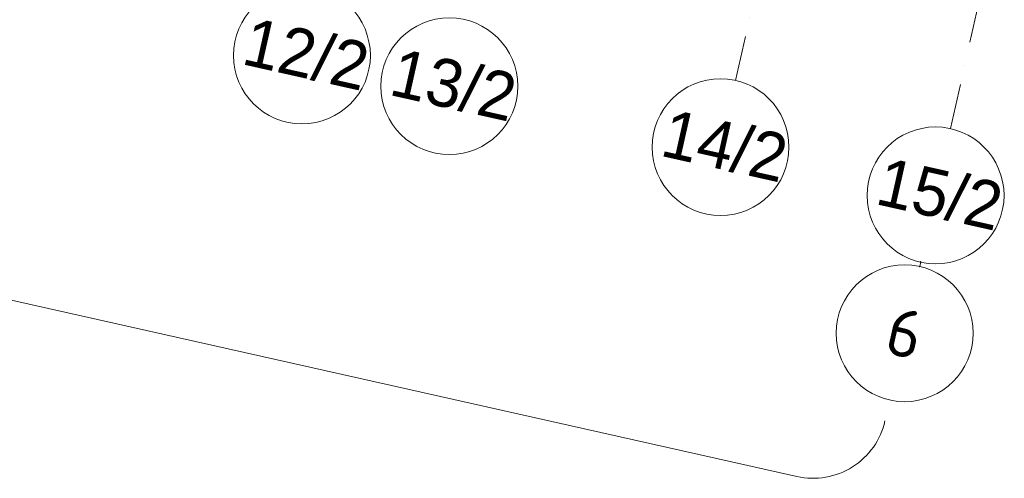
# Model space of a CAD drawing. Header units: millimetres. Extents: x -7145531 to -6681560, y 6117368 to 6219355.
# Tile 127 of 144: x -6921935 to -6914743, y 6117368 to 6120720. Entities that reach past the tile are written whole.
import ezdxf
from ezdxf.enums import TextEntityAlignment as Align

# ---------------------------------------------------------------- set-up
doc = ezdxf.new("R2010")
doc.units = ezdxf.units.MM
doc.header["$MEASUREMENT"] = 0
doc.linetypes.add('Штрихпунктирная', pattern=[670.277762, 352.777767, -176.388884, 0, -141.111112])
for name, color, linetype, lineweight in [('0_Ном._пера__120', 7, 'Continuous', 0), ('АР-Чертеж-Оси габаритные.АР_Ном._пера__120', 7, 'Continuous', 0), ('АР-Чертеж-Оси_Осевые размеры.АР_Ном._пера__120', 7, 'Continuous', 0)]:
    doc.layers.add(name, color=color, linetype=linetype, lineweight=lineweight)
doc.layers.add('АР-Чертеж-Оси габаритные.АР', color=7, linetype='Continuous')
doc.layers.add('АР-Чертеж-Оси_Осевые размеры.АР', color=7, linetype='Continuous')
doc.styles.add('РЎР“Р•РќР•Р\xa0Р\x98Р\xa0_РЎРўР\x98Р›Р¬_3', font='GOTHIC.TTF')
doc.styles.add('РЎР“Р•РќР•Р\xa0Р\x98Р\xa0_РЎРўР\x98Р›Р¬_8', font='isocpeur.ttf')
doc.dimstyles.new('СГЕНЕРИР_СТИЛЬ__2', dxfattribs={"dimtxt": 400, "dimasz": 332.5, "dimexe": 0.18, "dimexo": 0.0625, "dimgap": 0, "dimtad": 1, "dimdec": 0, "dimzin": 0, "dimdsep": 46, "dimtxsty": 'РЎР“Р•РќР•Р\xa0Р\x98Р\xa0_РЎРўР\x98Р›Р¬_3', "dimblk": 'ARROWHEAD_6', "dimblk1": 'ARROWHEAD_6', "dimblk2": 'ARROWHEAD_6', "dimcen": 0.09, "dimse1": 1, "dimse2": 1, "dimclrd": 7, "dimclre": 7, "dimclrt": 7, "dimazin": 0, "dimtfac": 1, "dimtdec": 4, "dimtmove": 0, "dimatfit": 3, "dimfxl": 1, "dimtolj": 1, "dimtzin": 0, "dimarcsym": 0})

# ---------------------------------------------------------------- blocks, each defined once
blk = doc.blocks.new('Стандартный Маркер Сетки[60]_8', base_point=(-7137888.7, 6142574.7))
at = {"layer": 'АР-Чертеж-Оси_Осевые размеры.АР_Ном._пера__120', "color": 7, "linetype": 'Штрихпунктирная', "lineweight": 0}
blk.add_line((-7142666.5, 6121301.9), (-7142885.6, 6120326.2), dxfattribs=at)
at = {"layer": 'АР-Чертеж-Оси_Осевые размеры.АР_Ном._пера__120', "color": 7, "linetype": 'Continuous', "lineweight": 0}
blk.add_circle((-7142995.2, 6119838.3), 500, dxfattribs=at)
at = {"layer": 'АР-Чертеж-Оси_Осевые размеры.АР_Ном._пера__120', "color": 7, "lineweight": 0, "style": 'РЎР“Р•РќР•Р\xa0Р\x98Р\xa0_РЎРўР\x98Р›Р¬_3'}
blk.add_attdef('AC_MarkerText_1', text='', height=350, rotation=347.34172, dxfattribs=at).set_placement((-7142925.2, 6120019.4), align=Align.TOP_CENTER)
blk = doc.blocks.new('Стандартный Маркер Сетки[64]_8', base_point=(-7143103.5, 6119353.7))
at = {"layer": 'АР-Чертеж-Оси габаритные.АР_Ном._пера__120', "color": 7, "linetype": 'Штрихпунктирная', "lineweight": 0}
blk.add_line((-7143103.5, 6119353.7), (-7143111.4, 6119318.5), dxfattribs=at)
at = {"layer": 'АР-Чертеж-Оси габаритные.АР_Ном._пера__120', "color": 7, "linetype": 'Continuous', "lineweight": 0}
blk.add_circle((-7143220.9, 6118830.7), 500, dxfattribs=at)
at = {"layer": 'АР-Чертеж-Оси габаритные.АР_Ном._пера__120', "color": 7, "linetype": 'Штрихпунктирная', "lineweight": 0}
for p in [(-7143111.4, 6119318.5), (-7143111.4, 6119318.5), (-7143111.4, 6119318.5), (-7143103.5, 6119353.7)]:
    blk.add_point(p, dxfattribs=at)
at = {"layer": 'АР-Чертеж-Оси габаритные.АР_Ном._пера__120', "color": 7, "lineweight": 0, "style": 'РЎР“Р•РќР•Р\xa0Р\x98Р\xa0_РЎРўР\x98Р›Р¬_8'}
blk.add_attdef('AC_MarkerText_1', text='', height=350, rotation=347.34172, dxfattribs=at).set_placement((-7143182.6, 6119001.4), align=Align.TOP_CENTER)
blk = doc.blocks.new('Стандартный Маркер Сетки[66]_8', base_point=(-7142513.5, 6143613.4))
at = {"layer": 'АР-Чертеж-Оси_Осевые размеры.АР_Ном._пера__120', "color": 7, "linetype": 'Continuous', "lineweight": 0}
blk.add_circle((-7147623.6, 6120860.9), 500, dxfattribs=at)
at = {"layer": 'АР-Чертеж-Оси_Осевые размеры.АР_Ном._пера__120', "color": 7, "lineweight": 0, "style": 'РЎР“Р•РќР•Р\xa0Р\x98Р\xa0_РЎРўР\x98Р›Р¬_3'}
blk.add_attdef('AC_MarkerText_1', text='', height=350, rotation=347.34172, dxfattribs=at).set_placement((-7147553.6, 6121042), align=Align.TOP_CENTER)
blk = doc.blocks.new('Стандартный Маркер Сетки[67]_8', base_point=(-7141440.2, 6143372.4))
at = {"layer": 'АР-Чертеж-Оси_Осевые размеры.АР_Ном._пера__120', "color": 7, "linetype": 'Continuous', "lineweight": 0}
blk.add_circle((-7146546.7, 6120636), 500, dxfattribs=at)
at = {"layer": 'АР-Чертеж-Оси_Осевые размеры.АР_Ном._пера__120', "color": 7, "lineweight": 0, "style": 'РЎР“Р•РќР•Р\xa0Р\x98Р\xa0_РЎРўР\x98Р›Р¬_3'}
blk.add_attdef('AC_MarkerText_1', text='', height=350, rotation=347.34172, dxfattribs=at).set_placement((-7146476.8, 6120817), align=Align.TOP_CENTER)
blk = doc.blocks.new('Стандартный Маркер Сетки[68]_8', base_point=(-7139459.6, 6142927.5))
at = {"layer": 'АР-Чертеж-Оси_Осевые размеры.АР_Ном._пера__120', "color": 7, "linetype": 'Штрихпунктирная', "lineweight": 0}
blk.add_line((-7144237.3, 6121654.7), (-7144456.5, 6120679), dxfattribs=at)
at = {"layer": 'АР-Чертеж-Оси_Осевые размеры.АР_Ном._пера__120', "color": 7, "linetype": 'Continuous', "lineweight": 0}
blk.add_circle((-7144566, 6120191.1), 500, dxfattribs=at)
at = {"layer": 'АР-Чертеж-Оси_Осевые размеры.АР_Ном._пера__120', "color": 7, "lineweight": 0, "style": 'РЎР“Р•РќР•Р\xa0Р\x98Р\xa0_РЎРўР\x98Р›Р¬_3'}
blk.add_attdef('AC_MarkerText_1', text='', height=350, rotation=347.34172, dxfattribs=at).set_placement((-7144496.1, 6120372.2), align=Align.TOP_CENTER)
blk = doc.blocks.new('Стандартный Маркер Сетки[80]_8', base_point=(-7137888.7, 6142574.7))
at = {"layer": 'АР-Чертеж-Оси_Осевые размеры.АР_Ном._пера__120', "color": 7, "linetype": 'Штрихпунктирная', "lineweight": 0}
blk.add_line((-7142666.5, 6121301.9), (-7142885.6, 6120326.2), dxfattribs=at)
at = {"layer": 'АР-Чертеж-Оси_Осевые размеры.АР_Ном._пера__120', "color": 7, "linetype": 'Continuous', "lineweight": 0}
blk.add_circle((-7142995.2, 6119838.3), 500, dxfattribs=at)
at = {"layer": 'АР-Чертеж-Оси_Осевые размеры.АР_Ном._пера__120', "color": 7, "lineweight": 0, "style": 'РЎР“Р•РќР•Р\xa0Р\x98Р\xa0_РЎРўР\x98Р›Р¬_3'}
blk.add_attdef('AC_MarkerText_1', text='', height=350, rotation=347.34172, dxfattribs=at).set_placement((-7142925.2, 6120019.4), align=Align.TOP_CENTER)
blk = doc.blocks.new('Стандартный Маркер Сетки[84]_8', base_point=(-7143103.5, 6119353.7))
at = {"layer": 'АР-Чертеж-Оси габаритные.АР_Ном._пера__120', "color": 7, "linetype": 'Штрихпунктирная', "lineweight": 0}
blk.add_line((-7143103.5, 6119353.7), (-7143111.4, 6119318.5), dxfattribs=at)
at = {"layer": 'АР-Чертеж-Оси габаритные.АР_Ном._пера__120', "color": 7, "linetype": 'Continuous', "lineweight": 0}
blk.add_circle((-7143220.9, 6118830.7), 500, dxfattribs=at)
at = {"layer": 'АР-Чертеж-Оси габаритные.АР_Ном._пера__120', "color": 7, "linetype": 'Штрихпунктирная', "lineweight": 0}
for p in [(-7143111.4, 6119318.5), (-7143111.4, 6119318.5), (-7143111.4, 6119318.5), (-7143103.5, 6119353.7)]:
    blk.add_point(p, dxfattribs=at)
at = {"layer": 'АР-Чертеж-Оси габаритные.АР_Ном._пера__120', "color": 7, "lineweight": 0, "style": 'РЎР“Р•РќР•Р\xa0Р\x98Р\xa0_РЎРўР\x98Р›Р¬_8'}
blk.add_attdef('AC_MarkerText_1', text='', height=350, rotation=347.34172, dxfattribs=at).set_placement((-7143182.6, 6119001.4), align=Align.TOP_CENTER)
blk = doc.blocks.new('Стандартный Маркер Сетки[86]_8', base_point=(-7142513.5, 6143613.4))
at = {"layer": 'АР-Чертеж-Оси_Осевые размеры.АР_Ном._пера__120', "color": 7, "linetype": 'Continuous', "lineweight": 0}
blk.add_circle((-7147623.6, 6120860.9), 500, dxfattribs=at)
at = {"layer": 'АР-Чертеж-Оси_Осевые размеры.АР_Ном._пера__120', "color": 7, "lineweight": 0, "style": 'РЎР“Р•РќР•Р\xa0Р\x98Р\xa0_РЎРўР\x98Р›Р¬_3'}
blk.add_attdef('AC_MarkerText_1', text='', height=350, rotation=347.34172, dxfattribs=at).set_placement((-7147553.6, 6121042), align=Align.TOP_CENTER)
blk = doc.blocks.new('Стандартный Маркер Сетки[87]_8', base_point=(-7141440.2, 6143372.4))
at = {"layer": 'АР-Чертеж-Оси_Осевые размеры.АР_Ном._пера__120', "color": 7, "linetype": 'Continuous', "lineweight": 0}
blk.add_circle((-7146546.7, 6120636), 500, dxfattribs=at)
at = {"layer": 'АР-Чертеж-Оси_Осевые размеры.АР_Ном._пера__120', "color": 7, "lineweight": 0, "style": 'РЎР“Р•РќР•Р\xa0Р\x98Р\xa0_РЎРўР\x98Р›Р¬_3'}
blk.add_attdef('AC_MarkerText_1', text='', height=350, rotation=347.34172, dxfattribs=at).set_placement((-7146476.8, 6120817), align=Align.TOP_CENTER)
blk = doc.blocks.new('Стандартный Маркер Сетки[88]_8', base_point=(-7139459.6, 6142927.5))
at = {"layer": 'АР-Чертеж-Оси_Осевые размеры.АР_Ном._пера__120', "color": 7, "linetype": 'Штрихпунктирная', "lineweight": 0}
blk.add_line((-7144237.3, 6121654.7), (-7144456.5, 6120679), dxfattribs=at)
at = {"layer": 'АР-Чертеж-Оси_Осевые размеры.АР_Ном._пера__120', "color": 7, "linetype": 'Continuous', "lineweight": 0}
blk.add_circle((-7144566, 6120191.1), 500, dxfattribs=at)
at = {"layer": 'АР-Чертеж-Оси_Осевые размеры.АР_Ном._пера__120', "color": 7, "lineweight": 0, "style": 'РЎР“Р•РќР•Р\xa0Р\x98Р\xa0_РЎРўР\x98Р›Р¬_3'}
blk.add_attdef('AC_MarkerText_1', text='', height=350, rotation=347.34172, dxfattribs=at).set_placement((-7144496.1, 6120372.2), align=Align.TOP_CENTER)
blk = doc.blocks.new('ARROWHEAD_6')
at = {"color": 0, "linetype": 'Continuous', "lineweight": 0}
for p, q in [((-0.5, -0.5), (0.5, 0.5)), ((0, 0), (-1, 0))]:
    blk.add_line(p, q, dxfattribs=at)
blk = doc.blocks.new('*D579', base_point=(-6566190.3, 6562677.8))
at = {"layer": 'Defpoints', "color": 0, "linetype": 'Continuous', "transparency": 16777216}
for p in [(-6916755.8, 6129321.6), (-6919368.2, 6122709.1), (-6919873.7, 6120458.7)]:
    blk.add_point(p, dxfattribs=at)
at = {"layer": 'АР-Чертеж-Оси_Осевые размеры.АР', "color": 7, "linetype": 'Continuous', "lineweight": -2, "transparency": 16777216}
blk.add_line((-6918619.5, 6122541), (-6919043.8, 6122636.3), dxfattribs=at)
at = {"layer": 'АР-Чертеж-Оси_Осевые размеры.АР', "color": 7, "linetype": 'Continuous', "lineweight": -2, "transparency": 16777216, "xscale": 332.5, "yscale": 332.5, "zscale": 332.5}
for p, rotation in [((-6919368.2, 6122709.1), 167.3417232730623), ((-6918295, 6122468.1), 347.3417232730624)]:
    blk.add_blockref('ARROWHEAD_6', p, dxfattribs=dict(at, rotation=rotation))
at = {"layer": 'АР-Чертеж-Оси_Осевые размеры.АР', "color": 7, "linetype": 'Continuous', "lineweight": 0, "transparency": 16777216, "insert": (-6918831.6, 6122588.6), "char_height": 400, "attachment_point": 5, "rotation": 347.34172, "style": 'РЎР“Р•РќР•Р\xa0Р\x98Р\xa0_РЎРўР\x98Р›Р¬_3'}
blk.add_mtext('\\A1;1100', dxfattribs=at)
blk = doc.blocks.new('*D580', base_point=(-6566190.3, 6562677.8))
at = {"layer": 'Defpoints', "color": 0, "linetype": 'Continuous', "transparency": 16777216}
for p in [(-6922105.5, 6130098.3), (-6923676.6, 6123102.8), (-6919873.7, 6120458.7)]:
    blk.add_point(p, dxfattribs=at)
at = {"layer": 'АР-Чертеж-Оси_Осевые размеры.АР', "color": 7, "linetype": 'Continuous', "lineweight": -2, "transparency": 16777216}
for p, q in [((-6923352.2, 6123030), (-6922188.7, 6122768.6)), ((-6919815.4, 6122235.6), (-6921015.5, 6122505.1))]:
    blk.add_line(p, q, dxfattribs=at)
at = {"layer": 'АР-Чертеж-Оси_Осевые размеры.АР', "color": 7, "linetype": 'Continuous', "lineweight": -2, "transparency": 16777216, "xscale": 332.5, "yscale": 332.5, "zscale": 332.5}
for p, rotation in [((-6923676.6, 6123102.8), 167.3417232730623), ((-6919490.9, 6122162.7), 347.3417232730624)]:
    blk.add_blockref('ARROWHEAD_6', p, dxfattribs=dict(at, rotation=rotation))
at = {"layer": 'АР-Чертеж-Оси_Осевые размеры.АР', "color": 7, "linetype": 'Continuous', "lineweight": 0, "transparency": 16777216, "insert": (-6921602.1, 6122636.9), "char_height": 400, "attachment_point": 5, "rotation": 347.34172, "style": 'РЎР“Р•РќР•Р\xa0Р\x98Р\xa0_РЎРўР\x98Р›Р¬_3'}
blk.add_mtext('\\A1;4290', dxfattribs=at)

msp = doc.modelspace()

# ---------------------------------------------------------------- linework, layer by layer
at = {"layer": '0_Ном._пера__120', "color": 7, "linetype": 'Continuous', "lineweight": 0}
msp.add_lwpolyline([(-6927029.6, 6119575.2), (-6926883.7, 6119623.8, -0.136563), (-6926359.3, 6119650.3), (-6916257.7, 6117381.6, 0.414214), (-6915614.8, 6117788.6)], format="xyb", dxfattribs=at)

# ---------------------------------------------------------------- block references
at = {"layer": 'АР-Чертеж-Оси габаритные.АР', "color": 8, "linetype": 'Continuous', "lineweight": 15}
for name in ['Стандартный Маркер Сетки[64]_8', 'Стандартный Маркер Сетки[84]_8']:
    msp.add_blockref(name, (-6915353.6, 6118951.4), dxfattribs=at).add_auto_attribs({'AC_MarkerText_1': '6'})
at = {"layer": 'АР-Чертеж-Оси_Осевые размеры.АР', "color": 8, "linetype": 'Continuous', "lineweight": 15}
for name, p, values in [('Стандартный Маркер Сетки[66]_8', (-6914763.6, 6143211.2), {'AC_MarkerText_1': '12/2'}), ('Стандартный Маркер Сетки[86]_8', (-6914763.6, 6143211.2), {'AC_MarkerText_1': '12/2'}), ('Стандартный Маркер Сетки[67]_8', (-6913690.3, 6142970.2), {'AC_MarkerText_1': '13/2'}), ('Стандартный Маркер Сетки[87]_8', (-6913690.3, 6142970.2), {'AC_MarkerText_1': '13/2'}), ('Стандартный Маркер Сетки[68]_8', (-6911709.6, 6142525.3), {'AC_MarkerText_1': '14/2'}), ('Стандартный Маркер Сетки[88]_8', (-6911709.6, 6142525.3), {'AC_MarkerText_1': '14/2'}), ('Стандартный Маркер Сетки[60]_8', (-6910138.8, 6142172.5), {'AC_MarkerText_1': '15/2'}), ('Стандартный Маркер Сетки[80]_8', (-6910138.8, 6142172.5), {'AC_MarkerText_1': '15/2'})]:
    msp.add_blockref(name, p, dxfattribs=at).add_auto_attribs(values)

# ---------------------------------------------------------------- dimensions: what is measured, and where the dimension line sits
at = {"layer": 'АР-Чертеж-Оси_Осевые размеры.АР', "color": 7, "linetype": 'Continuous', "lineweight": 0}
for base, p1, p2, picture, middle in [((-6923676.6, 6123102.8), (-6919873.7, 6120458.7), (-6922105.5, 6130098.3), '*D580', (-6921602.1, 6122636.9)), ((-6919368.2, 6122709.1), (-6916755.8, 6129321.6), (-6919873.7, 6120458.7), '*D579', (-6918831.6, 6122588.6))]:
    dim = msp.add_linear_dim(base=base, p1=p1, p2=p2, angle=167.34172, dimstyle='СГЕНЕРИР_СТИЛЬ__2', dxfattribs=at)
    dim.commit()
    dim.dimension.update_dxf_attribs({"geometry": picture, "text_midpoint": middle, "dimtype": 160, "text_rotation": 347.34172})

doc.saveas('drawing.dxf')
